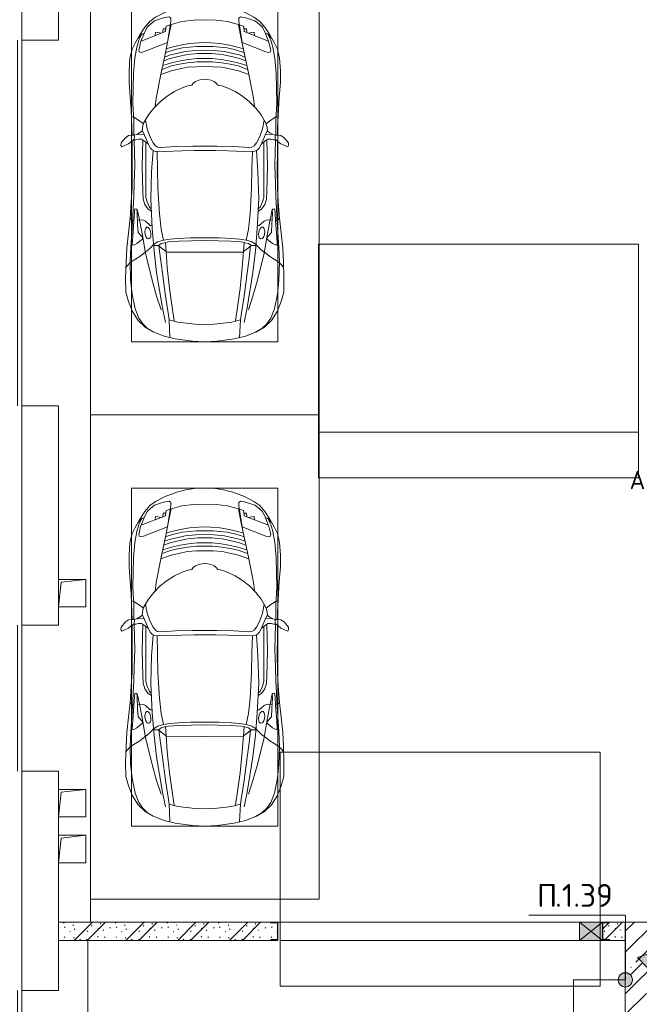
# Model space of a CAD drawing. Header units: millimetres. Extents: x -32229 to 169101, y -13689 to 125138.
# Tile 168 of 256: x 65110 to 71888, y 81200 to 91975. Entities that reach past the tile are written whole.
import ezdxf

# ---------------------------------------------------------------- set-up
doc = ezdxf.new("R2010")
doc.units = ezdxf.units.MM
for name, color, linetype, lineweight in [('A-____-NOTE-TEXT', 5, 'Continuous', 18), ('A-DETL-____-THIN', 7, 'Continuous', 9), ('A-DETL-GENF-OTLN', 7, 'Continuous', 18), ('A-DOOR-____-OTLN', 7, 'Continuous', 18), ('A-FLOR-____-OTLN', 7, 'Continuous', 18), ('A-GENM-____-OTLN', 7, 'Continuous', 18), ('A-GLAZ-____-MCUT', 7, 'Continuous', 9), ('A-GLAZ-____-OTLN', 7, 'Continuous', 18), ('A-WALL-____-PATT', 7, 'Continuous', 40), ('C-PRKG-____-OTLN', 7, 'Continuous', 18), ('G-____-____-TEXT', 7, 'Continuous', 9), ('I-WALL-____-MCUT', 7, 'Continuous', 40), ('M-EQPM-____-OTLN', 7, 'Continuous', 18), ('S-COLS-____-MCUT', 7, 'Continuous', 40), ('S-COLS-____-OTLN', 7, 'Continuous', 18)]:
    doc.layers.add(name, color=color, linetype=linetype, lineweight=lineweight)
doc.layers.add('A-DETL-____-OTLN', color=7, linetype='Continuous', lineweight=9, true_color=0x00a600)
doc.styles.add('GOST Common', font='GOST_Common.ttf', dxfattribs={"height": 200})
doc.styles.add('ISOCPEUR', font='isocpeur.ttf', dxfattribs={"height": 250})
pattern_1 = [(135, (300.56, 377.28), (-565.6854, 6e-14), [10, -790]), (135, (349.8, 474.73), (-565.6854, 6e-14), [10, -790]), (135, (423.93, 473.06), (-565.6854, 6e-14), [10, -790]), (135, (229.92, 447.9), (-565.6854, 6e-14), [10, -790]), (135, (155.08, 447.9), (-565.6854, 6e-14), [10, -790]), (135, (114.9, 369.03), (-565.6854, 6e-14), [10, -790]), (135, (132.43, 285.8), (-565.6854, 6e-14), [10, -790]), (135, (214.66, 322), (-565.6854, 6e-14), [10, -790]), (135, (198.16, 261.88), (-565.6854, 6e-14), [10, -790]), (135, (45.2, 272.9), (-565.6854, 6e-14), [10, -790]), (135, (42.32, 336.16), (-565.6854, 6e-14), [10, -790]), (135, (92.26, 192.24), (-565.6854, 6e-14), [10, -790]), (135, (7.07, 149.2), (-565.6854, 6e-14), [10, -790]), (135, (80.6, 95.1), (-565.6854, 6e-14), [10, -790]), (135, (79.53, 36.94), (-565.6854, 6e-14), [10, -790]), (135, (153.87, 74.56), (-565.6854, 6e-14), [10, -790]), (135, (228.35, 124.8), (-565.6854, 6e-14), [10, -790]), (135, (279.75, 180.4), (-565.6854, 6e-14), [10, -790]), (135, (282.9, 31.63), (-565.6854, 6e-14), [10, -790]), (135, (377.38, 53.45), (-565.6854, 6e-14), [10, -790]), (135, (352.28, 102.7), (-565.6854, 6e-14), [10, -790]), (135, (354.05, 0), (-565.6854, 6e-14), [10, -790]), (135, (553.23, 16.45), (-565.6854, 6e-14), [10, -790]), (135, (542.38, 63.45), (-565.6854, 6e-14), [10, -790]), (135, (536.58, 239.3), (-565.6854, 6e-14), [10, -790]), (135, (475.85, 203.9), (-565.6854, 6e-14), [10, -790]), (135, (475.85, 316.54), (-565.6854, 6e-14), [10, -790]), (135, (520.8, 408.7), (-565.6854, 6e-14), [10, -790]), (135, (551.1, 470.8), (-565.6854, 6e-14), [10, -790]), (135, (235.25, 537.93), (-565.6854, 6e-14), [10, -790]), (135, (407.25, 547.65), (-565.6854, 6e-14), [10, -790]), (135, (94.5, 558.6), (-565.6854, 6e-14), [10, -790]), (135, (46.4, 532.3), (-565.6854, 6e-14), [10, -790]), (135, (85.56, 465.04), (-565.6854, 6e-14), [10, -790]), (135, (355.53, 181.14), (-565.6854, 6e-14), [10, -790]), (135, (362.23, 243.6), (-565.6854, 6e-14), [10, -790]), (135, (413.45, 344.1), (-565.6854, 6e-14), [10, -790]), (135, (286.3, 273.25), (-565.6854, 6e-14), [10, -790]), (135, (423.02, 263.72), (-565.6854, 6e-14), [10, -790]), (135, (162.94, 190.2), (-565.6854, 6e-14), [10, -790]), (135, (470.25, 120.93), (-565.6854, 6e-14), [10, -790]), (135, (484.48, 9.78), (-565.6854, 6e-14), [10, -790]), (45, (0, 212.13), (-565.6854, 0), []), (45, (212.13, 0), (-565.6854, 0), []), (45, (353.55, 0), (-565.6854, 0), []), (45, (0, 353.55), (-565.6854, 0), [])]

# ---------------------------------------------------------------- blocks, each defined once
blk = doc.blocks.new('АР-Ворота сборка - Ворота секционные_3500х2600 _h_-1815922--01 ЭМ')
at = {"layer": 'A-DOOR-____-OTLN', "color": 253, "lineweight": 5, "true_color": 0xaaaaaa}
for p, q in [((1875, 1959), (-1625, 1959)), ((-1625, 1959), (-1625, -600)), ((1875, -600), (1875, 1959)), ((-1625, -100), (1875, -100)), ((-1625, -600), (1875, -600))]:
    blk.add_line(p, q, dxfattribs=at)
blk = doc.blocks.new('АР_Машиноместо - 4900x2400_М__5300х2500_-V11--01 ЭМ')
at = {"layer": 'A-DETL-GENF-OTLN', "color": 253, "lineweight": 13, "true_color": 0xaaaaaa}
for p, q in [((943, -845), (816, -891)), ((1044, -819), (943, -845)), ((1133, -806), (1044, -819)), ((1250, -800), (1133, -806)), ((1250, -800), (1367, -806)), ((1367, -806), (1456, -819)), ((1456, -819), (1557, -845)), ((1557, -845), (1684, -891)), ((712, -946), (647, -993)), ((800, -953), (701, -989)), ((816, -891), (712, -946)), ((859, -944), (800, -953)), ((878, -959), (859, -944)), ((878, -991), (878, -959)), ((1622, -959), (1641, -944)), ((1622, -991), (1622, -959)), ((1641, -944), (1700, -953)), ((1684, -891), (1788, -946)), ((1700, -953), (1799, -989)), ((1788, -946), (1853, -993)), ((593, -1057), (539, -1140)), ((618, -1057), (587, -1126)), ((647, -993), (593, -1057)), ((655, -1024), (618, -1057)), ((701, -989), (655, -1024)), ((841, -1226), (878, -991)), ((883, -1027), (854, -1167)), ((1000, -994), (871, -1031)), ((1127, -980), (1000, -994)), ((1250, -978), (1127, -980)), ((1250, -978), (1373, -980)), ((1373, -980), (1500, -994)), ((1500, -994), (1629, -1031)), ((1617, -1027), (1646, -1167)), ((1659, -1226), (1622, -991)), ((1799, -989), (1845, -1024)), ((1845, -1024), (1882, -1057)), ((1853, -993), (1907, -1057)), ((1882, -1057), (1913, -1126)), ((1907, -1057), (1961, -1140)), ((539, -1140), (487, -1232)), ((540, -1160), (516, -1180)), ((561, -1133), (540, -1160)), ((587, -1126), (548, -1220)), ((589, -1122), (561, -1133)), ((854, -1167), (827, -1301)), ((1646, -1167), (1673, -1301)), ((1911, -1122), (1939, -1133)), ((1913, -1126), (1952, -1220)), ((1939, -1133), (1960, -1160)), ((1960, -1160), (1984, -1180)), ((1961, -1140), (2013, -1232)), ((487, -1232), (456, -1296)), ((535, -1281), (527, -1305)), ((548, -1220), (535, -1281)), ((581, -1327), (841, -1226)), ((876, -1279), (828, -1294)), ((979, -1255), (876, -1279)), ((1007, -1284), (925, -1302)), ((1084, -1236), (979, -1255)), ((1084, -1275), (1007, -1284)), ((1183, -1227), (1084, -1236)), ((1159, -1268), (1084, -1275)), ((1250, -1267), (1159, -1268)), ((1250, -1224), (1183, -1227)), ((1250, -1224), (1317, -1227)), ((1250, -1267), (1341, -1268)), ((1317, -1227), (1416, -1236)), ((1341, -1268), (1416, -1275)), ((1416, -1236), (1521, -1255)), ((1416, -1275), (1493, -1284)), ((1493, -1284), (1575, -1302)), ((1521, -1255), (1624, -1279)), ((1624, -1279), (1672, -1294)), ((1919, -1327), (1659, -1226)), ((1952, -1220), (1965, -1281)), ((1965, -1281), (1973, -1305)), ((2013, -1232), (2044, -1296)), ((431, -1397), (422, -1534)), ((456, -1296), (431, -1397)), ((527, -1305), (532, -1326)), ((532, -1326), (554, -1333)), ((554, -1333), (581, -1327)), ((827, -1301), (770, -1576)), ((874, -1361), (810, -1383)), ((859, -1321), (820, -1334)), ((925, -1302), (859, -1321)), ((945, -1381), (871, -1401)), ((958, -1341), (874, -1361)), ((1059, -1355), (945, -1381)), ((1035, -1323), (958, -1341)), ((1148, -1312), (1035, -1323)), ((1174, -1344), (1059, -1355)), ((1168, -1400), (1070, -1410)), ((1250, -1309), (1148, -1312)), ((1250, -1400), (1168, -1400)), ((1250, -1345), (1174, -1344)), ((1250, -1309), (1352, -1312)), ((1250, -1345), (1326, -1344)), ((1250, -1400), (1332, -1400)), ((1326, -1344), (1441, -1355)), ((1332, -1400), (1430, -1410)), ((1352, -1312), (1465, -1323)), ((1441, -1355), (1555, -1381)), ((1465, -1323), (1542, -1341)), ((1542, -1341), (1626, -1361)), ((1555, -1381), (1629, -1401)), ((1575, -1302), (1641, -1321)), ((1626, -1361), (1690, -1383)), ((1641, -1321), (1680, -1334)), ((1673, -1301), (1730, -1576)), ((1946, -1333), (1919, -1327)), ((1968, -1326), (1946, -1333)), ((1973, -1305), (1968, -1326)), ((2044, -1296), (2069, -1397)), ((2069, -1397), (2078, -1534)), ((884, -1481), (782, -1518)), ((887, -1447), (790, -1477)), ((871, -1401), (800, -1425)), ((973, -1460), (884, -1481)), ((986, -1426), (887, -1447)), ((1062, -1446), (973, -1460)), ((1070, -1410), (986, -1426)), ((1060, -1496), (995, -1509)), ((1159, -1489), (1060, -1496)), ((1164, -1435), (1062, -1446)), ((1250, -1488), (1159, -1489)), ((1250, -1435), (1164, -1435)), ((1250, -1435), (1336, -1435)), ((1250, -1488), (1341, -1489)), ((1336, -1435), (1438, -1446)), ((1341, -1489), (1440, -1496)), ((1430, -1410), (1514, -1426)), ((1438, -1446), (1527, -1460)), ((1440, -1496), (1505, -1509)), ((1514, -1426), (1613, -1447)), ((1527, -1460), (1616, -1481)), ((1613, -1447), (1710, -1477)), ((1616, -1481), (1718, -1518)), ((1629, -1401), (1700, -1425)), ((422, -1534), (422, -1663)), ((770, -1576), (718, -1834)), ((882, -1536), (770, -1576)), ((995, -1509), (882, -1536)), ((1505, -1509), (1618, -1536)), ((1618, -1536), (1730, -1576)), ((1730, -1576), (1782, -1834)), ((2078, -1534), (2078, -1663)), ((422, -1663), (435, -1821)), ((1004, -1721), (917, -1761)), ((1065, -1700), (1004, -1721)), ((1107, -1690), (1065, -1700)), ((1124, -1671), (1107, -1690)), ((1147, -1651), (1124, -1671)), ((1185, -1636), (1147, -1651)), ((1218, -1629), (1185, -1636)), ((1218, -1629), (1250, -1627)), ((1282, -1629), (1250, -1627)), ((1282, -1629), (1315, -1636)), ((1315, -1636), (1353, -1651)), ((1353, -1651), (1376, -1671)), ((1376, -1671), (1393, -1690)), ((1393, -1690), (1435, -1700)), ((1435, -1700), (1496, -1721)), ((1496, -1721), (1583, -1761)), ((2078, -1663), (2065, -1821)), ((435, -1821), (445, -1957)), ((838, -1812), (761, -1872)), ((917, -1761), (838, -1812)), ((1583, -1761), (1662, -1812)), ((1662, -1812), (1739, -1872)), ((2065, -1821), (2055, -1957)), ((761, -1872), (691, -1942)), ((718, -1834), (706, -1927)), ((1739, -1872), (1809, -1942)), ((1782, -1834), (1794, -1927)), ((445, -1957), (453, -2159)), ((475, -2041), (448, -2034)), ((526, -2075), (475, -2041)), ((635, -2015), (581, -2106)), ((691, -1942), (635, -2015)), ((1809, -1942), (1865, -2015)), ((1865, -2015), (1919, -2106)), ((1974, -2075), (2025, -2041)), ((2025, -2041), (2052, -2034)), ((2055, -1957), (2047, -2159)), ((579, -2113), (526, -2075)), ((567, -2154), (564, -2195)), ((581, -2106), (567, -2154)), ((620, -2169), (600, -2073)), ((1880, -2169), (1900, -2073)), ((1919, -2106), (1933, -2154)), ((1921, -2113), (1974, -2075)), ((1933, -2154), (1936, -2195)), ((382, -2266), (417, -2243)), ((417, -2243), (445, -2239)), ((445, -2239), (482, -2239)), ((453, -2159), (455, -2239)), ((505, -2230), (468, -2239)), ((482, -2236), (479, -2289)), ((537, -2212), (505, -2230)), ((587, -2231), (510, -2227)), ((564, -2195), (537, -2212)), ((580, -2214), (565, -2186)), ((601, -2263), (580, -2214)), ((647, -2254), (620, -2169)), ((685, -2322), (647, -2254)), ((1815, -2322), (1853, -2254)), ((1853, -2254), (1880, -2169)), ((1899, -2263), (1920, -2214)), ((1913, -2231), (1990, -2227)), ((1920, -2214), (1935, -2186)), ((1936, -2195), (1963, -2212)), ((1963, -2212), (1995, -2230)), ((1995, -2230), (2032, -2239)), ((2018, -2236), (2021, -2289)), ((2055, -2239), (2018, -2239)), ((2047, -2159), (2045, -2239)), ((2083, -2243), (2055, -2239)), ((2118, -2266), (2083, -2243)), ((333, -2351), (335, -2322)), ((341, -2366), (333, -2351)), ((335, -2322), (382, -2266)), ((384, -2348), (341, -2366)), ((417, -2334), (384, -2348)), ((450, -2306), (417, -2334)), ((470, -2290), (450, -2306)), ((455, -2424), (456, -2301)), ((494, -2289), (470, -2290)), ((523, -2281), (494, -2289)), ((559, -2283), (523, -2281)), ((581, -2296), (559, -2283)), ((631, -2333), (581, -2296)), ((634, -2341), (601, -2263)), ((604, -2534), (606, -2315)), ((657, -2380), (634, -2341)), ((710, -2355), (685, -2322)), ((734, -2369), (710, -2355)), ((773, -2372), (734, -2369)), ((929, -2364), (773, -2372)), ((1115, -2359), (929, -2364)), ((1250, -2358), (1115, -2359)), ((1250, -2358), (1385, -2359)), ((1385, -2359), (1571, -2364)), ((1571, -2364), (1727, -2372)), ((1727, -2372), (1766, -2369)), ((1766, -2369), (1790, -2355)), ((1790, -2355), (1815, -2322)), ((1843, -2380), (1866, -2341)), ((1866, -2341), (1899, -2263)), ((1869, -2333), (1919, -2296)), ((1896, -2534), (1894, -2315)), ((1919, -2296), (1941, -2283)), ((1941, -2283), (1977, -2281)), ((1977, -2281), (2006, -2289)), ((2006, -2289), (2030, -2290)), ((2030, -2290), (2050, -2306)), ((2045, -2424), (2044, -2301)), ((2050, -2306), (2083, -2334)), ((2083, -2334), (2116, -2348)), ((2116, -2348), (2159, -2366)), ((2165, -2322), (2118, -2266)), ((2159, -2366), (2167, -2351)), ((2167, -2351), (2165, -2322)), ((457, -2614), (455, -2424)), ((673, -2400), (657, -2380)), ((685, -2406), (668, -2638)), ((701, -2415), (673, -2400)), ((814, -2417), (701, -2415)), ((999, -2409), (814, -2417)), ((1133, -2405), (999, -2409)), ((1250, -2407), (1133, -2405)), ((1250, -2407), (1367, -2405)), ((1367, -2405), (1501, -2409)), ((1501, -2409), (1686, -2417)), ((1686, -2417), (1799, -2415)), ((1799, -2415), (1827, -2400)), ((1815, -2406), (1832, -2638)), ((1827, -2400), (1843, -2380)), ((2043, -2614), (2045, -2424)), ((604, -2851), (604, -2534)), ((1896, -2851), (1896, -2534)), ((456, -2818), (457, -2614)), ((668, -2638), (659, -2936)), ((1832, -2638), (1841, -2936)), ((2044, -2818), (2043, -2614)), ((446, -2965), (456, -2818)), ((604, -2919), (604, -2851)), ((1896, -2919), (1896, -2851)), ((2054, -2965), (2044, -2818)), ((433, -3149), (446, -2965)), ((619, -2967), (604, -2919)), ((644, -3025), (619, -2967)), ((659, -2936), (676, -3260)), ((1841, -2936), (1824, -3260)), ((1856, -3025), (1881, -2967)), ((1881, -2967), (1896, -2919)), ((2067, -3149), (2054, -2965)), ((481, -3085), (475, -3180)), ((486, -3046), (481, -3085)), ((504, -3047), (486, -3046)), ((512, -3061), (504, -3047)), ((511, -3095), (512, -3061)), ((515, -3214), (511, -3095)), ((665, -3046), (644, -3025)), ((1835, -3046), (1856, -3025)), ((1985, -3214), (1989, -3095)), ((1988, -3061), (1996, -3047)), ((1989, -3095), (1988, -3061)), ((1996, -3047), (2014, -3046)), ((2014, -3046), (2019, -3085)), ((2019, -3085), (2025, -3180)), ((416, -3306), (433, -3149)), ((457, -3174), (433, -3148)), ((475, -3174), (457, -3174)), ((475, -3180), (462, -3347)), ((558, -3165), (514, -3168)), ((522, -3303), (515, -3214)), ((579, -3168), (558, -3165)), ((602, -3179), (579, -3168)), ((654, -3228), (602, -3179)), ((675, -3228), (654, -3228)), ((1825, -3228), (1846, -3228)), ((1846, -3228), (1898, -3179)), ((1898, -3179), (1921, -3168)), ((1921, -3168), (1942, -3165)), ((1942, -3165), (1986, -3168)), ((1978, -3303), (1985, -3214)), ((2025, -3174), (2043, -3174)), ((2025, -3180), (2038, -3347)), ((2043, -3174), (2067, -3148)), ((2084, -3306), (2067, -3148)), ((397, -3474), (416, -3306)), ((565, -3350), (522, -3303)), ((600, -3262), (594, -3293)), ((594, -3293), (597, -3327)), ((597, -3327), (605, -3347)), ((612, -3246), (600, -3262)), ((627, -3246), (612, -3246)), ((643, -3260), (627, -3246)), ((657, -3286), (643, -3260)), ((661, -3321), (657, -3286)), ((659, -3344), (661, -3321)), ((676, -3260), (696, -3503)), ((1824, -3260), (1804, -3503)), ((1839, -3321), (1843, -3286)), ((1841, -3344), (1839, -3321)), ((1843, -3286), (1857, -3260)), ((1857, -3260), (1873, -3246)), ((1873, -3246), (1888, -3246)), ((1888, -3246), (1900, -3262)), ((1903, -3327), (1895, -3347)), ((1900, -3262), (1906, -3293)), ((1906, -3293), (1903, -3327)), ((1935, -3350), (1978, -3303)), ((2103, -3474), (2084, -3306)), ((462, -3347), (457, -3435)), ((457, -3435), (466, -3441)), ((466, -3441), (482, -3439)), ((482, -3439), (508, -3423)), ((508, -3423), (567, -3375)), ((570, -3361), (565, -3350)), ((567, -3375), (570, -3361)), ((605, -3347), (620, -3369)), ((620, -3369), (639, -3373)), ((639, -3373), (654, -3361)), ((654, -3361), (659, -3344)), ((690, -3434), (655, -3470)), ((744, -3447), (691, -3447)), ((773, -3424), (744, -3447)), ((744, -3447), (773, -3472)), ((811, -3415), (773, -3424)), ((853, -3407), (811, -3415)), ((826, -3512), (821, -3413)), ((965, -3398), (853, -3407)), ((1103, -3394), (965, -3398)), ((1250, -3391), (1103, -3394)), ((1250, -3391), (1397, -3394)), ((1397, -3394), (1535, -3398)), ((1535, -3398), (1647, -3407)), ((1647, -3407), (1689, -3415)), ((1674, -3512), (1679, -3413)), ((1689, -3415), (1727, -3424)), ((1727, -3424), (1756, -3447)), ((1756, -3447), (1727, -3472)), ((1756, -3447), (1809, -3447)), ((1810, -3434), (1845, -3470)), ((1846, -3361), (1841, -3344)), ((1861, -3373), (1846, -3361)), ((1880, -3369), (1861, -3373)), ((1895, -3347), (1880, -3369)), ((1930, -3361), (1935, -3350)), ((1933, -3375), (1930, -3361)), ((1992, -3423), (1933, -3375)), ((2018, -3439), (1992, -3423)), ((2034, -3441), (2018, -3439)), ((2043, -3435), (2034, -3441)), ((2038, -3347), (2043, -3435)), ((390, -3630), (397, -3474)), ((598, -3519), (538, -3567)), ((625, -3501), (598, -3519)), ((655, -3470), (625, -3501)), ((773, -3472), (826, -3512)), ((840, -3688), (827, -3510)), ((1250, -3520), (827, -3517)), ((1250, -3520), (1673, -3517)), ((1660, -3688), (1673, -3510)), ((1727, -3472), (1674, -3512)), ((1845, -3470), (1875, -3501)), ((1875, -3501), (1902, -3519)), ((1902, -3519), (1962, -3567)), ((2110, -3630), (2103, -3474)), ((384, -3803), (390, -3630)), ((439, -3630), (404, -3666)), ((491, -3594), (439, -3630)), ((538, -3567), (491, -3594)), ((1962, -3567), (2009, -3594)), ((2009, -3594), (2061, -3630)), ((2061, -3630), (2096, -3666)), ((2116, -3803), (2110, -3630)), ((404, -3666), (388, -3688)), ((864, -3917), (840, -3688)), ((1636, -3917), (1660, -3688)), ((2096, -3666), (2112, -3688)), ((387, -3958), (384, -3803)), ((2113, -3958), (2116, -3803)), ((416, -4059), (387, -3958)), ((894, -4122), (864, -3917)), ((1606, -4122), (1636, -3917)), ((2084, -4059), (2113, -3958)), ((459, -4167), (416, -4059)), ((2041, -4167), (2084, -4059)), ((522, -4268), (459, -4167)), ((914, -4272), (894, -4122)), ((1586, -4272), (1606, -4122)), ((1978, -4268), (2041, -4167)), ((596, -4341), (522, -4268)), ((955, -4284), (861, -4259)), ((861, -4260), (869, -4451)), ((1050, -4297), (955, -4284)), ((1146, -4307), (1050, -4297)), ((1250, -4312), (1146, -4307)), ((1250, -4312), (1354, -4307)), ((1354, -4307), (1450, -4297)), ((1450, -4297), (1545, -4284)), ((1545, -4284), (1639, -4259)), ((1639, -4260), (1631, -4451)), ((1904, -4341), (1978, -4268)), ((686, -4392), (596, -4341)), ((804, -4437), (686, -4392)), ((1696, -4437), (1814, -4392)), ((1814, -4392), (1904, -4341)), ((927, -4467), (804, -4437)), ((1115, -4493), (927, -4467)), ((1250, -4500), (1115, -4493)), ((1250, -4500), (1385, -4493)), ((1385, -4493), (1573, -4467)), ((1573, -4467), (1696, -4437))]:
    blk.add_line(p, q, dxfattribs=at)
at = {"layer": 'A-DETL-GENF-OTLN', "color": 254, "lineweight": 13, "true_color": 0xd4d4d4}
for p, q in [((793, -1076), (791, -1115)), ((823, -1074), (793, -1076)), ((824, -1064), (819, -1103)), ((828, -1045), (824, -1064)), ((871, -1032), (828, -1045)), ((1629, -1032), (1672, -1045)), ((1672, -1045), (1676, -1064)), ((1676, -1064), (1681, -1103)), ((1677, -1074), (1707, -1076)), ((1707, -1076), (1709, -1115)), ((562, -1132), (528, -1199)), ((819, -1103), (554, -1208)), ((709, -1113), (708, -1147)), ((738, -1114), (709, -1113)), ((773, -1121), (738, -1114)), ((1681, -1103), (1946, -1208)), ((1727, -1121), (1762, -1114)), ((1762, -1114), (1791, -1113)), ((1791, -1113), (1792, -1147)), ((1938, -1132), (1972, -1199)), ((507, -1274), (483, -1396)), ((528, -1199), (507, -1274)), ((1972, -1199), (1993, -1274)), ((1993, -1274), (2017, -1396)), ((483, -1396), (471, -1561)), ((2017, -1396), (2029, -1561)), ((471, -1561), (463, -1890)), ((2029, -1561), (2037, -1890)), ((463, -1890), (472, -2078)), ((2037, -1890), (2028, -2078)), ((472, -2078), (474, -2239)), ((2028, -2078), (2026, -2239)), ((483, -2571), (478, -2290)), ((571, -2291), (564, -2581)), ((1929, -2291), (1936, -2581)), ((2017, -2571), (2022, -2290)), ((728, -2416), (734, -2607)), ((1772, -2416), (1766, -2607)), ((478, -2755), (483, -2571)), ((564, -2581), (572, -2853)), ((1936, -2581), (1928, -2853)), ((2022, -2755), (2017, -2571)), ((734, -2607), (738, -2818)), ((1766, -2607), (1762, -2818)), ((474, -2914), (478, -2755)), ((2026, -2914), (2022, -2755)), ((572, -2853), (576, -2937)), ((738, -2818), (753, -3099)), ((1762, -2818), (1747, -3099)), ((1928, -2853), (1924, -2937)), ((466, -3036), (474, -2914)), ((576, -2937), (595, -2998)), ((595, -2998), (629, -3048)), ((1905, -2998), (1871, -3048)), ((1924, -2937), (1905, -2998)), ((2034, -3036), (2026, -2914)), ((462, -3137), (466, -3036)), ((512, -3053), (533, -3146)), ((629, -3048), (667, -3070)), ((753, -3099), (772, -3268)), ((1747, -3099), (1728, -3268)), ((1871, -3048), (1833, -3070)), ((1988, -3053), (1967, -3146)), ((2038, -3137), (2034, -3036)), ((440, -3469), (462, -3137)), ((533, -3146), (564, -3316)), ((1967, -3146), (1936, -3316)), ((2060, -3469), (2038, -3137)), ((564, -3316), (602, -3530)), ((772, -3268), (797, -3388)), ((1728, -3268), (1703, -3388)), ((1936, -3316), (1898, -3530)), ((735, -3406), (688, -3436)), ((797, -3388), (735, -3406)), ((870, -3377), (797, -3388)), ((957, -3369), (870, -3377)), ((1093, -3361), (957, -3369)), ((1250, -3361), (1093, -3361)), ((1250, -3361), (1407, -3361)), ((1407, -3361), (1543, -3369)), ((1543, -3369), (1630, -3377)), ((1630, -3377), (1703, -3388)), ((1703, -3388), (1765, -3406)), ((1765, -3406), (1812, -3436)), ((434, -3624), (440, -3469)), ((602, -3530), (674, -3827)), ((696, -3503), (723, -3742)), ((749, -3451), (765, -3589)), ((1751, -3451), (1735, -3589)), ((1804, -3503), (1777, -3742)), ((1898, -3530), (1826, -3827)), ((2066, -3624), (2060, -3469)), ((439, -3823), (434, -3624)), ((765, -3589), (786, -3747)), ((1735, -3589), (1714, -3747)), ((2061, -3823), (2066, -3624)), ((723, -3742), (787, -4128)), ((786, -3747), (819, -4001)), ((1714, -3747), (1681, -4001)), ((1777, -3742), (1713, -4128)), ((455, -3977), (439, -3823)), ((674, -3827), (723, -4002)), ((1826, -3827), (1777, -4002)), ((2045, -3977), (2061, -3823)), ((489, -4138), (455, -3977)), ((2011, -4138), (2045, -3977)), ((723, -4002), (772, -4150)), ((819, -4001), (849, -4183)), ((1681, -4001), (1651, -4183)), ((1777, -4002), (1728, -4150)), ((528, -4240), (489, -4138)), ((787, -4128), (821, -4290)), ((849, -4183), (861, -4260)), ((1651, -4183), (1639, -4260)), ((1713, -4128), (1679, -4290)), ((1972, -4240), (2011, -4138)), ((571, -4303), (528, -4240)), ((625, -4355), (571, -4303)), ((1875, -4355), (1929, -4303)), ((1929, -4303), (1972, -4240)), ((696, -4396), (625, -4355)), ((1804, -4396), (1875, -4355))]:
    blk.add_line(p, q, dxfattribs=at)
at = {"layer": 'C-PRKG-____-OTLN', "color": 253, "lineweight": 13, "true_color": 0xaaaaaa}
for p, q in [((2500, 0), (0, 0)), ((0, 0), (0, -5300)), ((2500, 0), (2500, -5300)), ((450, -800), (450, -4500)), ((450, -800), (2050, -800)), ((2050, -800), (2050, -4500)), ((450, -4500), (2050, -4500)), ((2500, -5300), (0, -5300))]:
    blk.add_line(p, q, dxfattribs=at)
blk = doc.blocks.new('АР_Отверстие прямоугольное - ВК-3971447--01 ЭМ')
at = {"layer": 'A-GLAZ-____-OTLN', "lineweight": 13, "true_color": 0xf0f0f0}
blk.add_hatch(color=7, dxfattribs=at).paths.add_polyline_path([(250, -100), (250, 100), (0, 100), (0, -100), (225, -100)])
at = {"layer": 'A-GLAZ-____-MCUT', "color": 253, "lineweight": 13, "true_color": 0xaaaaaa}
for p, q in [((0, 100), (0, -100)), ((250, 100), (250, -100))]:
    blk.add_line(p, q, dxfattribs=at)
at = {"layer": 'A-GLAZ-____-OTLN', "color": 253, "lineweight": 5, "true_color": 0xaaaaaa}
for p, q in [((250, 100), (0, -100)), ((0, 100), (250, -100))]:
    blk.add_line(p, q, dxfattribs=at)
at = {"layer": 'A-GLAZ-____-OTLN', "color": 253, "lineweight": 13, "true_color": 0xaaaaaa}
for p, q in [((250, 100), (0, 100)), ((0, 100), (0, -100)), ((250, -100), (250, 100)), ((0, -100), (250, -100))]:
    blk.add_line(p, q, dxfattribs=at)
blk = doc.blocks.new('АР-Заполнение деф_ шва - Д_ш_-V75--01 ЭМ')
at = {"layer": 'A-GENM-____-OTLN', "color": 253, "lineweight": 13, "true_color": 0xaaaaaa}
for p, q in [((0, 25), (3600, 25)), ((0, -25), (3600, -25))]:
    blk.add_line(p, q, dxfattribs=at)
blk = doc.blocks.new('АР-Заполнение деф_ шва - Д_ш_-4434769--01 ЭМ')
at = {"layer": 'A-GENM-____-OTLN', "color": 253, "lineweight": 13, "true_color": 0xaaaaaa}
for p, q in [((0, 25), (1600, 25)), ((0, -25), (1600, -25))]:
    blk.add_line(p, q, dxfattribs=at)
blk = doc.blocks.new('АР-Заполнение деф_ шва - Д_ш_-4434868--01 ЭМ')
at = {"layer": 'A-GENM-____-OTLN', "color": 253, "lineweight": 13, "true_color": 0xaaaaaa}
for p, q in [((0, 25), (4000, 25)), ((0, -25), (4000, -25))]:
    blk.add_line(p, q, dxfattribs=at)
blk = doc.blocks.new('АР_Фахверк_ _Швеллер полки параллельные_ - 20П-6908877--01 ЭМ')
at = {"layer": 'S-COLS-____-OTLN', "lineweight": 15, "true_color": 0xaaaaaa}
blk.add_hatch(color=253, dxfattribs=at).paths.add_polyline_path([(-23, -100), (-23, -100), (53, -100), (53, -91), (-18, -91), (-18, 91), (53, 91), (53, 100), (-23, 100)])
at = {"layer": 'S-COLS-____-MCUT', "color": 253, "lineweight": 15, "true_color": 0xaaaaaa}
for p, q in [((53, 100), (-23, 100)), ((-23, 100), (-23, -100)), ((-18, -91), (-18, 91)), ((-18, 91), (53, 91)), ((53, 91), (53, 100)), ((-23, -100), (53, -100)), ((53, -91), (-18, -91)), ((53, -100), (53, -91))]:
    blk.add_line(p, q, dxfattribs=at)
blk = doc.blocks.new('АР_Канал вертикальный прямоугольный - ВК-6260880--01 ЭМ')
at = {"layer": 'M-EQPM-____-OTLN', "color": 253, "lineweight": 13, "true_color": 0xaaaaaa}
for p, q in [((150, 150), (-150, 150)), ((-150, 150), (-150, -150)), ((150, 150), (-150, 150)), ((-150, 150), (-150, -150)), ((-150, -150), (-150, 150)), ((-150, 150), (150, 150)), ((-150, -150), (-120, 120)), ((-150, -150), (-120, 120)), ((-120, 120), (150, 150)), ((-120, 120), (150, 150)), ((150, -150), (150, 150)), ((150, 150), (150, -150)), ((-150, -150), (150, -150)), ((150, -150), (-150, -150))]:
    blk.add_line(p, q, dxfattribs=at)
blk = doc.blocks.new('Наметкина 10_РД_АР_П_отсоединено_rvt-1--01 ЭМ')
at = {"layer": 'A-WALL-____-PATT', "lineweight": 5, "true_color": 0xaaaaaa}
h = blk.add_hatch(dxfattribs=at)
h.set_pattern_fill('FP_6', color=253, style=0, pattern_type=2)
h.set_pattern_definition(pattern_1)
h.paths.add_polyline_path([(65535, 81900), (67859, 81900), (67859, 81909), (67930, 81909), (67930, 82091), (67859, 82091), (67859, 82100), (65535, 82100)])
h.paths.add_polyline_path([(67935, 81900), (67935, 81900), (67935, 81900)])
h = blk.add_hatch(dxfattribs=at)
h.set_pattern_fill('FP_6', color=253, style=0, pattern_type=2)
h.set_pattern_definition(pattern_1)
h.paths.add_polyline_path([(71561, 81900), (71735, 81900), (71735, 82100), (71561, 82100), (71561, 82091), (71490, 82091), (71490, 81909), (71561, 81909)])
at = {"layer": 'S-COLS-____-OTLN', "lineweight": 5, "true_color": 0xaaaaaa}
h = blk.add_hatch(dxfattribs=at)
h.set_pattern_fill('FP_1', color=253, style=0, pattern_type=2)
h.set_pattern_definition([(45, (0, 0), (-228.0985, 228.0985), []), (45, (228.1, 0), (-228.0985, 228.0985), [403.225, -80.645, 6.706, -73.939])])
h.paths.add_polyline_path([(71735, 79700), (72135, 79700), (72135, 82100), (71735, 82100), (71735, 80650)])
at = {"layer": 'A-FLOR-____-OTLN', "color": 253, "lineweight": 13, "true_color": 0xaaaaaa}
for p, q in [((65885, 82100), (65885, 94150)), ((65885, 94150), (65885, 82100)), ((65135, 91750), (65135, 87750)), ((65135, 85350), (65135, 83750)), ((71235, 82100), (67935, 82100)), ((67935, 82100), (71235, 82100)), ((71460, 82100), (71235, 82100)), ((71235, 82100), (71460, 82100)), ((65856, 75350), (65856, 81900)), ((65856, 75350), (65856, 81900)), ((65135, 81350), (65135, 77750))]:
    blk.add_line(p, q, dxfattribs=at)
at = {"layer": 'I-WALL-____-MCUT', "color": 253, "lineweight": 13, "true_color": 0xaaaaaa}
for p, q in [((67859, 82100), (65535, 82100)), ((65535, 82100), (65535, 81900)), ((67935, 81900), (67935, 82100)), ((71485, 82100), (71460, 82100)), ((71460, 82100), (71460, 81900)), ((71735, 82100), (71561, 82100)), ((71735, 81900), (71735, 82100)), ((65535, 81900), (67859, 81900)), ((71460, 81900), (71485, 81900)), ((71561, 81900), (71735, 81900))]:
    blk.add_line(p, q, dxfattribs=at)
at = {"layer": 'S-COLS-____-MCUT', "color": 253, "lineweight": 15, "true_color": 0xaaaaaa}
for p, q in [((65135, 94150), (65135, 91750)), ((65535, 91750), (65535, 94150)), ((65135, 91750), (65535, 91750)), ((65135, 87750), (65135, 85350)), ((65535, 87750), (65135, 87750)), ((65535, 85850), (65535, 87750)), ((65535, 85350), (65535, 85550)), ((65135, 85350), (65535, 85350)), ((65135, 83750), (65135, 81350)), ((65535, 83750), (65135, 83750)), ((65535, 83550), (65535, 83750)), ((65535, 83050), (65535, 83250)), ((65535, 81350), (65535, 82750)), ((71735, 82100), (71735, 80950)), ((72135, 82100), (71735, 82100)), ((65135, 81350), (65535, 81350))]:
    blk.add_line(p, q, dxfattribs=at)
at = {"layer": 'A-DOOR-____-OTLN', "color": 253, "lineweight": 13, "true_color": 0xaaaaaa}
for p in [(70005, 87560), (69585, 82000)]:
    blk.add_blockref('АР-Ворота сборка - Ворота секционные_3500х2600 _h_-1815922--01 ЭМ', p, dxfattribs=at)
at = {"layer": 'A-GENM-____-OTLN', "color": 253, "lineweight": 13, "true_color": 0xaaaaaa, "rotation": 270}
for name, p in [('АР-Заполнение деф_ шва - Д_ш_-4434868--01 ЭМ', (65110, 91750)), ('АР-Заполнение деф_ шва - Д_ш_-4434769--01 ЭМ', (65110, 85350)), ('АР-Заполнение деф_ шва - Д_ш_-V75--01 ЭМ', (65110, 81350))]:
    blk.add_blockref(name, p, dxfattribs=at)
at = {"layer": 'A-GLAZ-____-OTLN', "color": 253, "lineweight": 13, "true_color": 0xaaaaaa}
blk.add_blockref('АР_Отверстие прямоугольное - ВК-3971447--01 ЭМ', (71235, 82000), dxfattribs=at)
at = {"layer": 'C-PRKG-____-OTLN', "color": 253, "lineweight": 13, "true_color": 0xaaaaaa}
for p in [(65885, 92950), (65885, 87650)]:
    blk.add_blockref('АР_Машиноместо - 4900x2400_М__5300х2500_-V11--01 ЭМ', p, dxfattribs=at)
at = {"layer": 'M-EQPM-____-OTLN', "color": 253, "lineweight": 13, "true_color": 0xaaaaaa}
for p in [(65685, 85700), (65685, 83400), (65685, 82900)]:
    blk.add_blockref('АР_Канал вертикальный прямоугольный - ВК-6260880--01 ЭМ', p, dxfattribs=at)
at = {"layer": 'S-COLS-____-OTLN', "color": 253, "lineweight": 13, "true_color": 0xaaaaaa, "rotation": 180}
blk.add_blockref('АР_Фахверк_ _Швеллер полки параллельные_ - 20П-6908877--01 ЭМ', (67912, 82000), dxfattribs=at)
at = {"layer": 'S-COLS-____-OTLN', "color": 253, "lineweight": 13, "true_color": 0xaaaaaa}
blk.add_blockref('АР_Фахверк_ _Швеллер полки параллельные_ - 20П-6908877--01 ЭМ', (71508, 82000), dxfattribs=at)
at = {"layer": 'A-____-NOTE-TEXT', "color": 253, "lineweight": 5, "true_color": 0xaaaaaa, "insert": (71782, 87037), "char_height": 200, "width": 609.28, "attachment_point": 1, "style": 'GOST Common'}
blk.add_mtext('АПТ', dxfattribs=at)
blk = doc.blocks.new('УГО Выше ниже синее _ 2020 - УГО Выше ниже синее _ 2020-V121--01 ЭМ')
at = {"layer": 'A-____-NOTE-TEXT', "lineweight": 9, "true_color": 0x0000ff}
h = blk.add_hatch(color=5, dxfattribs=at)
edge = h.paths.add_edge_path()
edge.add_arc((0, 0), 0.392, 270, 450)
edge.add_arc((0, 0), 0.392, 90, 270)
blk.add_hatch(color=5, dxfattribs=at).paths.add_polyline_path([(0.668, -1.215), (1.225, -0.658), (1.517, -1.508)])
at = {"layer": 'A-____-NOTE-TEXT', "lineweight": 9}
for p, q in [((0.277, -0.277), (0.941, -0.941)), ((1.225, -0.658), (0.668, -1.215)), ((1.517, -1.508), (1.225, -0.658)), ((0.668, -1.215), (1.517, -1.508))]:
    blk.add_line(p, q, dxfattribs=at)
blk.add_circle((0, 0), 0.392, dxfattribs=at)
for start, end in [(90, 270), (270, 90)]:
    blk.add_arc((0, 0), 0.392, start, end, dxfattribs=at)

msp = doc.modelspace()

# ---------------------------------------------------------------- linework, layer by layer
at = {"layer": 'A-DETL-____-OTLN', "color": 5, "true_color": 0x0000ff}
for p, q in [((71735.3, 81467.2), (71168.5, 81467.3)), ((71168.5, 81467.3), (71168.5, 73101))]:
    msp.add_line(p, q, dxfattribs=at)
at = {"layer": 'A-DETL-____-THIN'}
for p, q in [((71730.2, 82175), (70680.8, 82175)), ((71735.3, 81467.2), (71735.3, 82175))]:
    msp.add_line(p, q, dxfattribs=at)

# ---------------------------------------------------------------- block references
at = {"lineweight": 5}
msp.add_blockref('Наметкина 10_РД_АР_П_отсоединено_rvt-1--01 ЭМ', (0, 0), dxfattribs=at)
at = {"layer": 'A-____-NOTE-TEXT', "lineweight": 9, "xscale": 200, "yscale": 200, "zscale": 200, "rotation": 89.99999999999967}
msp.add_blockref('УГО Выше ниже синее _ 2020 - УГО Выше ниже синее _ 2020-V121--01 ЭМ', (71735.3, 81467.2), dxfattribs=at)

# ---------------------------------------------------------------- texts
at = {"layer": 'G-____-____-TEXT', "char_height": 250, "attachment_point": 1, "style": 'ISOCPEUR'}
for s, insert, width in [('\\fISOCPEUR|b0|i0|c204|p34|;П', (70768.6, 82516.6), 240.506), ('.1.39', (70967, 82516.6), 1138.396)]:
    msp.add_mtext(s, dxfattribs=dict(at, insert=insert, width=width))

doc.saveas('drawing.dxf')
